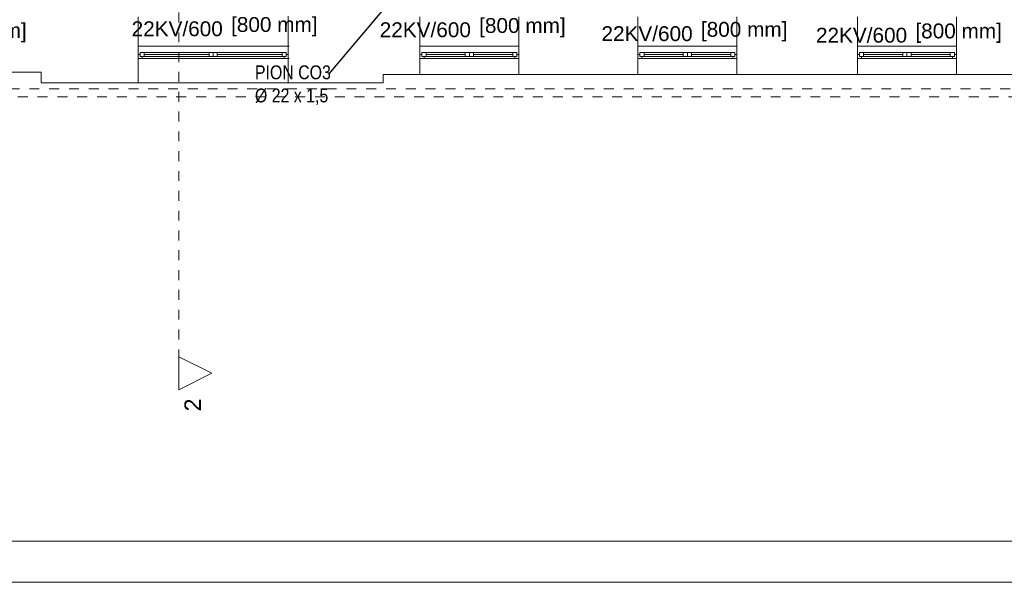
# Model space of a CAD drawing. Header units: millimetres. Extents: x 204754 to 495640, y -178579 to -98814.
# Tile 61 of 179: x 265347 to 277273, y -145571 to -138755. Entities that reach past the tile are written whole.
import ezdxf
from ezdxf import colors
from ezdxf.entities.mleader import LeaderData, LeaderLine
from ezdxf.lldxf.tags import DXFTag
from ezdxf.math import Vec2, Vec3

# ---------------------------------------------------------------- set-up
doc = ezdxf.new("R2010")
doc.units = ezdxf.units.MM
doc.header["$MEASUREMENT"] = 0
doc.linetypes.add('Przerywana', pattern=[240, 120, -120])
doc.layers.get('0').update_dxf_attribs({"color": 252, "lineweight": 5})
for name, color, linetype, lineweight in [('840-G Znaczniki ogólne_Nr_pióra__3', 252, 'Continuous', 5), ('IS_opisy', 7, 'Continuous', 35), ('Nowe_! Tabelka_Nr_pióra__19', 252, 'Continuous', 5), ('Nowe_! Tabelka_Nr_pióra__7', 252, 'Continuous', 5), ('Nowe_220-A Ściany_Nr_pióra__112', 252, 'Continuous', 5), ('Nowe_Nowe_220(1)-A Ściany zewnętrzne_Nr_pióra__103', 252, 'Continuous', 5), ('Nowe_Nowe_220(1)-A Ściany zewnętrzne_Nr_pióra__57', 252, 'Continuous', 5), ('Nowe_Okna ARCHICADa_Nr_pióra__112', 252, 'Continuous', 5), ('Nowe_Okna ARCHICADa_Nr_pióra__23', 252, 'Continuous', 5), ('Nowe_Okna ARCHICADa_Nr_pióra__3', 252, 'Continuous', 5)]:
    doc.layers.add(name, color=color, linetype=linetype, lineweight=lineweight)
doc.layers.add('IS_Text_Odbiornikow_Therm', color=7, linetype='Continuous')
doc.styles.add('GENERATED_STYLE_4', font='arial.ttf')
doc.styles.add('Opisowy', font='arial.ttf')
tags = doc.linetypes.add('SOLID', pattern=[10, 10, 0]).pattern_tags.tags
tags[6:7] = [DXFTag(74, 4), DXFTag(75, 0), DXFTag(340, '0'), DXFTag(46, 0.0), DXFTag(50, 0.0), DXFTag(44, 0.0), DXFTag(45, 0.0)]
tags[4:5] = [DXFTag(74, 4), DXFTag(75, 0), DXFTag(340, '0'), DXFTag(46, 0.0), DXFTag(50, 0.0), DXFTag(44, 0.0), DXFTag(45, 0.0)]

# ---------------------------------------------------------------- blocks, each defined once
blk = doc.blocks.new('podkład 20251118')
at = {"color": 252, "lineweight": 5}
for p, q in [((267274, -143239), (267274, -142839)), ((267274, -142839), (267674, -143039)), ((267674, -143039), (267274, -143239))]:
    blk.add_line(p, q, dxfattribs=at)
at = {"layer": '840-G Znaczniki ogólne_Nr_pióra__3', "color": 252, "linetype": 'Przerywana', "lineweight": 5}
blk.add_line((267274, -121149), (267274, -142839), dxfattribs=at)
at = {"layer": '840-G Znaczniki ogólne_Nr_pióra__3', "color": 252, "linetype": 'Continuous', "lineweight": 5}
for p, q in [((267274, -142839), (267674, -143039)), ((267274, -143239), (267274, -142839)), ((267674, -143039), (267274, -143239))]:
    blk.add_line(p, q, dxfattribs=at)
at = {"layer": 'Nowe_! Tabelka_Nr_pióra__19', "color": 252, "linetype": 'Continuous', "lineweight": 5}
blk.add_line((249291, -145571), (291291, -145571), dxfattribs=at)
at = {"layer": 'Nowe_! Tabelka_Nr_pióra__7', "color": 252, "linetype": 'Continuous', "lineweight": 5}
blk.add_line((251291, -145071), (290791, -145071), dxfattribs=at)
at = {"layer": 'Nowe_220-A Ściany_Nr_pióra__112', "color": 252, "linetype": 'Continuous', "lineweight": 5}
for p, q in [((266780, -139076), (266780, -139176)), ((266780, -139176), (266780, -139226)), ((268600, -139076), (268600, -139176)), ((268609, -139076), (268600, -139076)), ((268600, -139176), (268600, -139226)), ((270194, -139076), (270194, -139176)), ((270194, -139176), (270194, -139226)), ((271394, -139076), (271394, -139176)), ((271394, -139176), (271394, -139226)), ((272834, -139076), (272834, -139176)), ((272834, -139176), (272834, -139226)), ((274034, -139076), (274034, -139176)), ((274034, -139176), (274034, -139226)), ((275494, -139076), (275494, -139176)), ((275494, -139176), (275494, -139226)), ((276694, -139076), (276694, -139176)), ((276694, -139176), (276694, -139226)), ((268600, -139226), (268609, -139226))]:
    blk.add_line(p, q, dxfattribs=at)
at = {"layer": 'Nowe_Nowe_220(1)-A Ściany zewnętrzne_Nr_pióra__103', "color": 252, "linetype": 'Przerywana', "lineweight": 5}
for p, q in [((278544, -139592), (257074, -139592)), ((278644, -139692), (256974, -139692))]:
    blk.add_line(p, q, dxfattribs=at)
at = {"layer": 'Nowe_Nowe_220(1)-A Ściany zewnętrzne_Nr_pióra__57', "color": 252, "linetype": 'Continuous', "lineweight": 5}
for p, q in [((266780, -138720), (266780, -139520)), ((268600, -138711), (268600, -139520)), ((270194, -139420), (270194, -138720)), ((271394, -139420), (271394, -138720)), ((272834, -139420), (272834, -138720)), ((274034, -139420), (274034, -138720)), ((275494, -139420), (275494, -138720)), ((276694, -139420), (276694, -138720)), ((257834, -139392), (265608, -139392)), ((265608, -139392), (265608, -139520)), ((265608, -139520), (269751, -139520)), ((269751, -139420), (277674, -139420)), ((269751, -139520), (269751, -139420))]:
    blk.add_line(p, q, dxfattribs=at)
at = {"layer": 'Nowe_Okna ARCHICADa_Nr_pióra__112', "color": 252, "linetype": 'Continuous', "lineweight": 5}
for p, q in [((266780, -139076), (266780, -139176)), ((266780, -139176), (266780, -139226)), ((266780, -139176), (266780, -139226)), ((268600, -139076), (268600, -139176)), ((268600, -139176), (268600, -139226)), ((268600, -139176), (268600, -139226)), ((270194, -139076), (270194, -139176)), ((270194, -139176), (270194, -139226)), ((270194, -139176), (270194, -139226)), ((271394, -139076), (271394, -139176)), ((271394, -139176), (271394, -139226)), ((271394, -139176), (271394, -139226)), ((272834, -139076), (272834, -139176)), ((272834, -139176), (272834, -139226)), ((272834, -139176), (272834, -139226)), ((274034, -139076), (274034, -139176)), ((274034, -139176), (274034, -139226)), ((274034, -139176), (274034, -139226)), ((275494, -139076), (275494, -139176)), ((275494, -139176), (275494, -139226)), ((275494, -139176), (275494, -139226)), ((276694, -139076), (276694, -139176)), ((276694, -139176), (276694, -139226)), ((276694, -139176), (276694, -139226))]:
    blk.add_line(p, q, dxfattribs=at)
at = {"layer": 'Nowe_Okna ARCHICADa_Nr_pióra__23', "color": 252, "linetype": 'Continuous', "lineweight": 5}
for p, q in [((266780, -139176), (266805, -139176)), ((266805, -139151), (266855, -139151)), ((266805, -139201), (266805, -139151)), ((266805, -139176), (266805, -139201)), ((266855, -139151), (266855, -139201)), ((266855, -139151), (267640, -139151)), ((266855, -139176), (267640, -139176)), ((267640, -139201), (267640, -139151)), ((267640, -139151), (267690, -139151)), ((267690, -139151), (267690, -139201)), ((267690, -139151), (267740, -139151)), ((267690, -139201), (267690, -139151)), ((267740, -139151), (267740, -139201)), ((267740, -139151), (268525, -139151)), ((267740, -139176), (268525, -139176)), ((268525, -139201), (268525, -139151)), ((268525, -139151), (268575, -139151)), ((268575, -139151), (268575, -139201)), ((268575, -139201), (268575, -139176)), ((268575, -139176), (268600, -139176)), ((270194, -139176), (270219, -139176)), ((270219, -139151), (270269, -139151)), ((270219, -139201), (270219, -139151)), ((270219, -139176), (270219, -139201)), ((270269, -139151), (270269, -139201)), ((270269, -139151), (270744, -139151)), ((270269, -139176), (270744, -139176)), ((270744, -139201), (270744, -139151)), ((270744, -139151), (270794, -139151)), ((270794, -139151), (270794, -139201)), ((270794, -139151), (270844, -139151)), ((270794, -139201), (270794, -139151)), ((270844, -139151), (270844, -139201)), ((270844, -139151), (271319, -139151)), ((270844, -139176), (271319, -139176)), ((271319, -139201), (271319, -139151)), ((271319, -139151), (271369, -139151)), ((271369, -139151), (271369, -139201)), ((271369, -139201), (271369, -139176)), ((271369, -139176), (271394, -139176)), ((272834, -139176), (272859, -139176)), ((272859, -139151), (272909, -139151)), ((272859, -139201), (272859, -139151)), ((272859, -139176), (272859, -139201)), ((272909, -139151), (272909, -139201)), ((272909, -139151), (273384, -139151)), ((272909, -139176), (273384, -139176)), ((273384, -139201), (273384, -139151)), ((273384, -139151), (273434, -139151)), ((273434, -139151), (273434, -139201)), ((273434, -139151), (273484, -139151)), ((273434, -139201), (273434, -139151)), ((273484, -139151), (273484, -139201)), ((273484, -139151), (273959, -139151)), ((273484, -139176), (273959, -139176)), ((273959, -139201), (273959, -139151)), ((273959, -139151), (274009, -139151)), ((274009, -139151), (274009, -139201)), ((274009, -139201), (274009, -139176)), ((274009, -139176), (274034, -139176)), ((275494, -139176), (275519, -139176)), ((275519, -139151), (275569, -139151)), ((275519, -139201), (275519, -139151)), ((275519, -139176), (275519, -139201)), ((275569, -139151), (275569, -139201)), ((275569, -139151), (276044, -139151)), ((275569, -139176), (276044, -139176)), ((276044, -139201), (276044, -139151)), ((276044, -139151), (276094, -139151)), ((276094, -139151), (276094, -139201)), ((276094, -139151), (276144, -139151)), ((276094, -139201), (276094, -139151)), ((276144, -139151), (276144, -139201)), ((276144, -139151), (276619, -139151)), ((276144, -139176), (276619, -139176)), ((276619, -139201), (276619, -139151)), ((276619, -139151), (276669, -139151)), ((276669, -139151), (276669, -139201)), ((276669, -139201), (276669, -139176)), ((276669, -139176), (276694, -139176)), ((266830, -139226), (266780, -139226)), ((266805, -139201), (266830, -139201)), ((266855, -139201), (266805, -139201)), ((266830, -139201), (266830, -139226)), ((267640, -139201), (266855, -139201)), ((267690, -139201), (267640, -139201)), ((267740, -139201), (267690, -139201)), ((268525, -139201), (267740, -139201)), ((268575, -139201), (268525, -139201)), ((268550, -139226), (268550, -139201)), ((268550, -139201), (268575, -139201)), ((268600, -139226), (268550, -139226)), ((270244, -139226), (270194, -139226)), ((270219, -139201), (270244, -139201)), ((270269, -139201), (270219, -139201)), ((270244, -139201), (270244, -139226)), ((270744, -139201), (270269, -139201)), ((270794, -139201), (270744, -139201)), ((270844, -139201), (270794, -139201)), ((271319, -139201), (270844, -139201)), ((271369, -139201), (271319, -139201)), ((271344, -139226), (271344, -139201)), ((271344, -139201), (271369, -139201)), ((271394, -139226), (271344, -139226)), ((272884, -139226), (272834, -139226)), ((272859, -139201), (272884, -139201)), ((272909, -139201), (272859, -139201)), ((272884, -139201), (272884, -139226)), ((273384, -139201), (272909, -139201)), ((273434, -139201), (273384, -139201)), ((273484, -139201), (273434, -139201)), ((273959, -139201), (273484, -139201)), ((274009, -139201), (273959, -139201)), ((273984, -139226), (273984, -139201)), ((273984, -139201), (274009, -139201)), ((274034, -139226), (273984, -139226)), ((275544, -139226), (275494, -139226)), ((275519, -139201), (275544, -139201)), ((275569, -139201), (275519, -139201)), ((275544, -139201), (275544, -139226)), ((276044, -139201), (275569, -139201)), ((276094, -139201), (276044, -139201)), ((276144, -139201), (276094, -139201)), ((276619, -139201), (276144, -139201)), ((276669, -139201), (276619, -139201)), ((276644, -139226), (276644, -139201)), ((276644, -139201), (276669, -139201)), ((276694, -139226), (276644, -139226))]:
    blk.add_line(p, q, dxfattribs=at)
at = {"layer": 'Nowe_Okna ARCHICADa_Nr_pióra__3', "color": 252, "linetype": 'Continuous', "lineweight": 5}
for p, q in [((266780, -139076), (268600, -139076)), ((266855, -139151), (267640, -139151)), ((267740, -139151), (268525, -139151)), ((270194, -139076), (271394, -139076)), ((270269, -139151), (270744, -139151)), ((270844, -139151), (271319, -139151)), ((272834, -139076), (274034, -139076)), ((272909, -139151), (273384, -139151)), ((273484, -139151), (273959, -139151)), ((275494, -139076), (276694, -139076)), ((275569, -139151), (276044, -139151)), ((276144, -139151), (276619, -139151)), ((266780, -139226), (268600, -139226)), ((267690, -139226), (266830, -139226)), ((268550, -139226), (267690, -139226)), ((270194, -139226), (271394, -139226)), ((270794, -139226), (270244, -139226)), ((271344, -139226), (270794, -139226)), ((272834, -139226), (274034, -139226)), ((273434, -139226), (272884, -139226)), ((273984, -139226), (273434, -139226)), ((275494, -139226), (276694, -139226)), ((276094, -139226), (275544, -139226)), ((276644, -139226), (276094, -139226))]:
    blk.add_line(p, q, dxfattribs=at)
at = {"layer": '840-G Znaczniki ogólne_Nr_pióra__3', "color": 252, "lineweight": 5, "style": 'GENERATED_STYLE_4'}
blk.add_text('2', height=200, rotation=90, dxfattribs=at).set_placement((267542, -143500))
blk = doc.blocks.new('_None')

msp = doc.modelspace()

# ---------------------------------------------------------------- block references
msp.add_blockref('podkład 20251118', (0, 0))

# ---------------------------------------------------------------- texts
at = {"layer": 'IS_Text_Odbiornikow_Therm', "linetype": 'SOLID', "ltscale": 10, "char_height": 180}
for s, insert, attachment_point in [('\\fArial|b0|i0;22KV/600', (267807, -138958), 9), ('\\fArial|b0|i0;[800 mm]', (267907, -138958), 7), ('\\fArial|b0|i0;22KV/600', (270812, -138970), 9), ('\\fArial|b0|i0;[800 mm]', (270912, -138970), 7), ('\\fArial|b0|i0;[800 mm]', (264384, -139030), 7), ('\\fArial|b0|i0;22KV/600', (273498, -139017), 9), ('\\fArial|b0|i0;[800 mm]', (273598, -139017), 7), ('\\fArial|b0|i0;22KV/600', (276096, -139036), 9), ('\\fArial|b0|i0;[800 mm]', (276196, -139036), 7)]:
    msp.add_mtext(s, dxfattribs=dict(at, insert=insert, attachment_point=attachment_point))

# ---------------------------------------------------------------- leaders
at = {"layer": 'IS_opisy', "lineweight": 25}
ml = msp.add_multileader_mtext('Standard', dxfattribs=at)
ml.set_content('{\\fArial Narrow|b0|i0|c238|p34;PION CO3\\P%%C 22 x 1,5}', color=256, style='Opisowy')
ml.set_leader_properties()
ml.set_arrow_properties(name='NONE')
ml.build(insert=Vec2(0, 0))
ml.multileader.update_dxf_attribs({"dogleg_length": 0.1, "arrow_head_size": 8.61})
ctx = ml.context
ctx.base_point, ctx.char_height, ctx.arrow_head_size, ctx.landing_gap_size, ctx.plane_origin = Vec3(268195, -139410), 168, 8.61, 0.861, Vec3(271127, -141242)
notes = []
notes.append((ctx, [(1, (1, 1, 0), (269093, -139410), (-1, 0), 0.1, [(0, [(269755, -138627)], 256, [])])]))
ctx.mtext.insert, ctx.mtext.width, ctx.mtext.flow_direction = Vec3(268196, -139309), 2253.53, 5
for ctx, leaders in notes:
    for number, flags, end, landing, length, lines in leaders:
        leader = LeaderData()
        leader.index, (leader.has_last_leader_line, leader.has_dogleg_vector, leader.attachment_direction) = number, flags
        leader.last_leader_point, leader.dogleg_vector, leader.dogleg_length = Vec3(end), Vec3(landing), length
        for number, points, colour, breaks in lines:
            line = LeaderLine()
            line.index, line.vertices, line.color, line.breaks = number, Vec3.list(points), colors.encode_raw_color(colour), breaks
            leader.lines.append(line)
        ctx.leaders.append(leader)

doc.saveas('drawing.dxf')
